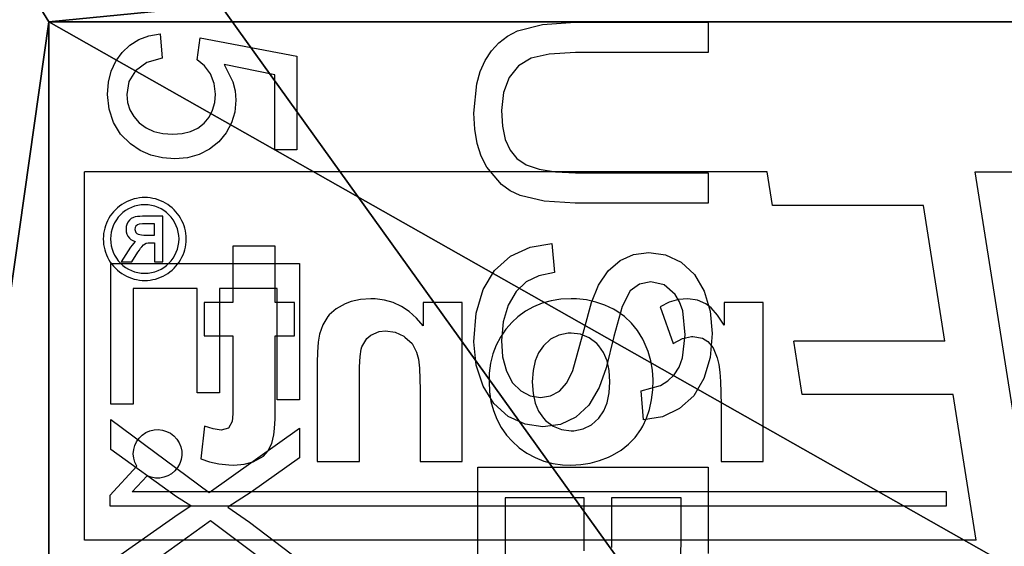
# Model space of a CAD drawing. Header units: millimetres. Extents: x 31 to 249, y 89 to 250.
# Tile 20 of 201: x 49 to 66, y 135 to 144. Entities that reach past the tile are written whole.
import ezdxf

# ---------------------------------------------------------------- set-up
doc = ezdxf.new("R2010")
doc.units = ezdxf.units.MM

# ---------------------------------------------------------------- blocks, each defined once
blk = doc.blocks.new('Group#4')
for p, q in [((11.02883970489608, 1.926224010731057), (11.40979208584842, 3.946344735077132)), ((11.40979208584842, 3.946344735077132), (13.36552649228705, 3.946344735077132)), ((13.36552649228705, 3.946344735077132), (13.3655264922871, 3.484909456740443)), ((15.73172367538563, 4.00000000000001), (18.57545271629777, 3.999999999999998)), ((15.73172367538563, 0.0670690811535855), (15.73172367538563, 4.00000000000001)), ((18.57545271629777, 3.999999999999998), (18.57545271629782, 3.535881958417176)), ((20.50704225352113, 2.116700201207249), (19.16566063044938, 4.00000000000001)), ((19.16566063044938, 4.00000000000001), (19.7853789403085, 3.999999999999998)), ((22.48423876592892, 3.999999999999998), (21.10261569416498, 2.14621059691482)), ((16.25217974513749, 3.535881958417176), (16.25217974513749, 2.331321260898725)), ((18.57545271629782, 3.535881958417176), (16.25217974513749, 3.535881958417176)), ((11.79610999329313, 3.484909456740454), (11.58417169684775, 2.427900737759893)), ((13.3655264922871, 3.484909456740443), (11.79610999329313, 3.484909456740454)), ((12.1349765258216, 2.659289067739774), (12.32729711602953, 2.674714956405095)), ((12.32729711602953, 2.674714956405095), (12.57478202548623, 2.652414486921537)), ((11.58417169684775, 2.427900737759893), (11.94701542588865, 2.613011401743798)), ((11.94701542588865, 2.613011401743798), (12.1349765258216, 2.659289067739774)), ((12.57478202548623, 2.652414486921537), (12.80214621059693, 2.585513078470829)), ((12.80214621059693, 2.585513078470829), (13.00938967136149, 2.474010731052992)), ((13.00938967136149, 2.474010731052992), (13.19651240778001, 2.317907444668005)), ((13.19651240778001, 2.317907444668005), (13.35144198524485, 2.126760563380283)), ((16.25217974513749, 2.331321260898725), (18.42790073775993, 2.331321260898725)), ((18.42790073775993, 2.331321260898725), (18.42790073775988, 1.869885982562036)), ((11.7773306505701, 2.142186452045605), (11.60965794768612, 2.020456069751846)), ((11.97652582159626, 2.221663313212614), (11.7773306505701, 2.142186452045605)), ((12.19852448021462, 2.248155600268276), (11.97652582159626, 2.221663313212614)), ((12.37734741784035, 2.233232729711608), (12.19852448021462, 2.248155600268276)), ((12.53822937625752, 2.188464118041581), (12.37734741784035, 2.233232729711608)), ((12.68117035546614, 2.113849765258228), (12.53822937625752, 2.188464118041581)), ((12.80617035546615, 2.009389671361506), (12.68117035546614, 2.113849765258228)), ((13.35144198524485, 2.126760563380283), (13.46210596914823, 1.910127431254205)), ((18.98591549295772, 0.06706908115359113), (20.50704225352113, 2.116700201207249)), ((21.10261569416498, 2.14621059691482), (22.59154929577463, 0.06706908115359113)), ((11.48222669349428, 1.867203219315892), (11.02883970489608, 1.926224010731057)), ((11.60965794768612, 2.020456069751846), (11.48222669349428, 1.867203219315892)), ((12.90769617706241, 1.879107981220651), (12.80617035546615, 2.009389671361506)), ((12.98021462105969, 1.727028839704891), (12.90769617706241, 1.879107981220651)), ((13.46210596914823, 1.910127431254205), (13.52850435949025, 1.668008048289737)), ((16.25217974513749, 1.869885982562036), (16.25217974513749, 0.5311871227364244)), ((18.42790073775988, 1.869885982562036), (16.25217974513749, 1.869885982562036)), ((13.02372568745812, 1.553152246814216), (12.98021462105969, 1.727028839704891)), ((13.52850435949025, 1.668008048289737), (13.55063715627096, 1.400402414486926)), ((20.78604963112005, 1.733065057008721), (20.59825620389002, 1.437961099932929)), ((20.95774647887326, 1.470154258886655), (20.78604963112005, 1.733065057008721)), ((13.03822937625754, 1.357478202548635), (13.02372568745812, 1.553152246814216)), ((20.59825620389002, 1.437961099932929), (19.61099932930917, 0.06706908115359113)), ((21.94768611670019, 0.06706908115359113), (20.95774647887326, 1.470154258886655)), ((13.02313883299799, 1.150905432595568), (13.03822937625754, 1.357478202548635)), ((13.55063715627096, 1.400402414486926), (13.53118712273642, 1.142521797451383)), ((10.94299128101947, 1.097250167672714), (11.4500335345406, 1.140174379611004)), ((10.98532863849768, 0.8613346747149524), (10.94299128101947, 1.097250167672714)), ((11.4500335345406, 1.140174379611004), (11.54359490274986, 0.815895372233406)), ((12.97786720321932, 0.9657947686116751), (13.02313883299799, 1.150905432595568)), ((13.53118712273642, 1.142521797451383), (13.47283702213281, 0.9027498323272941)), ((11.06405097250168, 0.6498993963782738), (10.98532863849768, 0.8613346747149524)), ((12.90241448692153, 0.8021462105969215), (12.97786720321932, 0.9657947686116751)), ((13.47283702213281, 0.9027498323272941), (13.37558685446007, 0.6810865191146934)), ((11.17915828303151, 0.4629443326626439), (11.06405097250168, 0.6498993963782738)), ((11.54359490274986, 0.815895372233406), (11.71160295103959, 0.5835010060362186)), ((12.6693494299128, 0.544936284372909), (12.79678068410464, 0.6599597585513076)), ((12.79678068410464, 0.6599597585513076), (12.90241448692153, 0.8021462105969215)), ((13.37558685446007, 0.6810865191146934), (13.23943661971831, 0.477531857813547)), ((11.33065057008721, 0.3004694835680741), (11.17915828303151, 0.4629443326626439)), ((11.71160295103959, 0.5835010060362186), (11.93796109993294, 0.4436619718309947)), ((11.93796109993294, 0.4436619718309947), (12.20657276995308, 0.3970489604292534)), ((12.20657276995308, 0.3970489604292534), (12.37424547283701, 0.4134808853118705)), ((12.37424547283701, 0.4134808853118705), (12.52850435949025, 0.4627766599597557)), ((12.52850435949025, 0.4627766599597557), (12.6693494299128, 0.544936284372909)), ((13.23943661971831, 0.477531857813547), (13.03303152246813, 0.268611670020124)), ((16.25217974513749, 0.5311871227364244), (18.66666666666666, 0.5311871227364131)), ((18.66666666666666, 0.5311871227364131), (18.66666666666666, 0.0670690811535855)), ((11.51265928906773, 0.1690140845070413), (11.33065057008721, 0.3004694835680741)), ((13.03303152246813, 0.268611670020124), (12.79208584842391, 0.1193829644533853)), ((11.71931589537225, 0.07511737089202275), (11.51265928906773, 0.1690140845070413)), ((11.95062038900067, 0.0187793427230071), (11.71931589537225, 0.07511737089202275)), ((12.20657276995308, 0), (11.95062038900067, 0.0187793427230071)), ((12.51659959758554, 0.02984574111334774), (12.20657276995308, 0)), ((12.79208584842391, 0.1193829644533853), (12.51659959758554, 0.02984574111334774)), ((18.66666666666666, 0.0670690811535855), (15.73172367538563, 0.0670690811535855)), ((19.61099932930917, 0.06706908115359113), (18.98591549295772, 0.06706908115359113))]:
    blk.add_line(p, q)
for points in [[(19.7853789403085, 3.999999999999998, 0), (20.49899396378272, 2.991281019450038, 0), (20.81556002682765, 2.508383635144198, 0)], [(20.81556002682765, 2.508383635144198, 0), (21.1267605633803, 2.956405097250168, 0), (21.91817572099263, 3.999999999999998, 0)]]:
    blk.add_polyline3d(points)
blk = doc.blocks.new('USB 2.0 CAT5 EXT')
for p, q in [((13.12139503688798, 10.62374245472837), (13.6418511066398, 10.62374245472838)), ((15.69416498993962, 10.62374245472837), (16.21462105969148, 10.62374245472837)), ((17.71696847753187, 10.55667337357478), (18.05969148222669, 10.65727699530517)), ((18.05969148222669, 10.65727699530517), (18.43863179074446, 10.69081153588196)), ((18.43863179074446, 10.69081153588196), (18.85010060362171, 10.65560026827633)), ((18.85010060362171, 10.65560026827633), (19.20992622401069, 10.54996646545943)), ((20.72434607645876, 6.690811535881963), (20.72434607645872, 10.62374245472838)), ((20.72434607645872, 10.62374245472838), (22.19986586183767, 10.62374245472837)), ((17.4312541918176, 10.39134808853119), (17.71696847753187, 10.55667337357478)), ((19.20992622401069, 10.54996646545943), (19.50536552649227, 10.37592219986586)), ((17.22334004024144, 10.16364855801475), (17.4312541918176, 10.39134808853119)), ((19.50536552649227, 10.37592219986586), (19.72367538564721, 10.13547954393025)), ((17.09657947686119, 9.895036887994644), (17.22334004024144, 10.16364855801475)), ((17.89595908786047, 10.13472501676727), (17.77196512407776, 10.05902079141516)), ((18.05197853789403, 10.18879946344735), (17.89595908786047, 10.13472501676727)), ((18.46009389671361, 10.23205902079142), (18.05197853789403, 10.18879946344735)), ((18.85814889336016, 10.18443997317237), (18.46009389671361, 10.23205902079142)), ((19.01567739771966, 10.12491616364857), (18.85814889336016, 10.18443997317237)), ((19.14553990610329, 10.04158283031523), (19.01567739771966, 10.12491616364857)), ((19.72367538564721, 10.13547954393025), (19.86183769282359, 9.843729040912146)), ((22.03085177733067, 10.15962441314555), (21.24480214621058, 10.15962441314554)), ((21.24480214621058, 10.15962441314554), (21.24480214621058, 8.97116029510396)), ((22.39235412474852, 10.14587525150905), (22.03085177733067, 10.15962441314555)), ((17.77196512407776, 10.05902079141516), (17.60999329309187, 9.868209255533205)), ((19.24958081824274, 9.934942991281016), (19.14553990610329, 10.04158283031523)), ((19.32964453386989, 9.80549966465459), (19.24958081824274, 9.934942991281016)), ((17.0543259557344, 9.606975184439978), (17.09657947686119, 9.895036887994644)), ((17.60999329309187, 9.868209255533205), (17.55600268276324, 9.641851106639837)), ((19.41784037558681, 9.478202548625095), (19.32964453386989, 9.80549966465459)), ((19.86183769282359, 9.843729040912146), (19.91683433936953, 9.515761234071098)), ((17.08886653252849, 9.349094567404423), (17.0543259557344, 9.606975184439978)), ((17.55600268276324, 9.641851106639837), (17.5942320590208, 9.4486921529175)), ((17.5942320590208, 9.4486921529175), (17.70892018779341, 9.293091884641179)), ((19.91683433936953, 9.515761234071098), (19.41784037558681, 9.478202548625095)), ((17.19248826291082, 9.117370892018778), (17.08886653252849, 9.349094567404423)), ((17.70892018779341, 9.293091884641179), (17.98021462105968, 9.154594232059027)), ((17.36653252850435, 8.916498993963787), (17.19248826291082, 9.117370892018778)), ((17.98021462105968, 9.154594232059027), (18.49362843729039, 9.01274312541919)), ((17.61234071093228, 8.751173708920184), (17.36653252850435, 8.916498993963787)), ((18.49362843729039, 9.01274312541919), (19.02850435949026, 8.878269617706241)), ((21.24480214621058, 8.97116029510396), (22.09523809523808, 8.97116029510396)), ((17.91079812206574, 8.63212608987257), (17.61234071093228, 8.751173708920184)), ((19.02850435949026, 8.878269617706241), (19.36418511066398, 8.76190476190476)), ((19.36418511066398, 8.76190476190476), (19.66264252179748, 8.582494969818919)), ((18.37156270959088, 8.505700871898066), (17.91079812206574, 8.63212608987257)), ((19.66264252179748, 8.582494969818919), (19.8712273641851, 8.360831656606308)), ((19.07176391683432, 8.31388329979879), (18.37156270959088, 8.505700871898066)), ((22.15425888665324, 8.507042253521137), (21.24480214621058, 8.507042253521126)), ((21.24480214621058, 8.507042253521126), (21.24480214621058, 7.154929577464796)), ((19.28370221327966, 8.208920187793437), (19.07176391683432, 8.31388329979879)), ((19.8712273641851, 8.360831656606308), (19.99396378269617, 8.099597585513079)), ((19.42588866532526, 8.081824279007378), (19.28370221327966, 8.208920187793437)), ((19.50637156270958, 7.93192488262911), (19.42588866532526, 8.081824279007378)), ((19.99396378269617, 8.099597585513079), (20.03487592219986, 7.801475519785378)), ((13.66566063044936, 7.909121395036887), (13.73708920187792, 7.598926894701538)), ((15.63313212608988, 7.733735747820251), (15.67890677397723, 8.013916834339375)), ((16.90409121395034, 7.954393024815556), (17.3950368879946, 7.997317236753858)), ((16.96344735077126, 7.580482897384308), (16.90409121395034, 7.954393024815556)), ((17.3950368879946, 7.997317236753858), (17.45305164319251, 7.72870556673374)), ((19.53319919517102, 7.758551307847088), (19.50637156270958, 7.93192488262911)), ((13.27162977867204, 7.365526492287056), (13.158953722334, 7.792421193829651)), ((15.55684104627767, 7.5135814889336), (15.63313212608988, 7.733735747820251)), ((16.18108651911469, 7.819584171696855), (16.08048289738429, 7.409792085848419)), ((19.50536552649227, 7.583165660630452), (19.53319919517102, 7.758551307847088)), ((20.03487592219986, 7.801475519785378), (19.98993963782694, 7.496646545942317)), ((13.73708920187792, 7.598926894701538), (13.86653252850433, 7.383970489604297)), ((17.12005365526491, 7.247484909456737), (16.96344735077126, 7.580482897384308)), ((17.45305164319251, 7.72870556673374), (17.55734406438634, 7.513078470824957)), ((19.42186452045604, 7.421864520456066), (19.50536552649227, 7.583165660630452)), ((15.45003353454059, 7.35345405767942), (15.55684104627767, 7.5135814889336)), ((16.08048289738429, 7.409792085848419), (15.99991616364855, 7.243544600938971)), ((17.55734406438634, 7.513078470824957), (17.71998658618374, 7.342052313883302)), ((19.2813547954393, 7.284037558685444), (19.42186452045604, 7.421864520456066)), ((19.98993963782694, 7.496646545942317), (19.85513078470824, 7.209926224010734)), ((13.35932260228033, 7.195757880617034), (13.27162977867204, 7.365526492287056)), ((13.86653252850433, 7.383970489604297), (14.06438631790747, 7.224681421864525)), ((15.12340710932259, 7.15828303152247), (15.30734406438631, 7.239604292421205)), ((15.30734406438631, 7.239604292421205), (15.45003353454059, 7.35345405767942)), ((15.99991616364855, 7.243544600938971), (15.89235412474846, 7.093561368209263)), ((17.36418511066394, 6.974178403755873), (17.12005365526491, 7.247484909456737)), ((17.71998658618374, 7.342052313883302), (17.95305164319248, 7.20724346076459)), ((19.0824949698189, 7.17907444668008), (19.2813547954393, 7.284037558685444)), ((13.47216633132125, 7.047283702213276), (13.35932260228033, 7.195757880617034)), ((14.06438631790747, 7.224681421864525), (14.32226693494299, 7.126089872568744)), ((14.32226693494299, 7.126089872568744), (14.63179074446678, 7.093226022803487)), ((14.63179074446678, 7.093226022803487), (14.89822266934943, 7.109490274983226)), ((14.89822266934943, 7.109490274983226), (15.12340710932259, 7.15828303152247)), ((15.89235412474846, 7.093561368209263), (15.59624413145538, 6.84238765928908)), ((17.95305164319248, 7.20724346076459), (18.23809523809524, 7.11971830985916)), ((18.23809523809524, 7.11971830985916), (18.55667337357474, 7.090543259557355)), ((18.55667337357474, 7.090543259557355), (18.83702213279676, 7.112676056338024)), ((18.83702213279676, 7.112676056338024), (19.0824949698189, 7.17907444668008)), ((19.85513078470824, 7.209926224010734), (19.63615023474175, 6.963112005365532)), ((21.24480214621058, 7.154929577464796), (22.22401073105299, 7.154929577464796)), ((13.61016096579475, 6.920103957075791), (13.47216633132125, 7.047283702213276)), ((13.77330650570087, 6.814218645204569), (13.61016096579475, 6.920103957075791)), ((17.6861167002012, 6.779342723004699), (17.36418511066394, 6.974178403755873)), ((19.63615023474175, 6.963112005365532), (19.33869885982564, 6.778001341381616)), ((13.96160295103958, 6.730885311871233), (13.77330650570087, 6.814218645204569)), ((14.17505030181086, 6.671361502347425), (13.96160295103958, 6.730885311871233)), ((15.4075285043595, 6.746730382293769), (15.19148222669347, 6.67840375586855)), ((15.59624413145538, 6.84238765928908), (15.4075285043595, 6.746730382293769)), ((18.09020791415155, 6.662642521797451), (17.6861167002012, 6.779342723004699)), ((19.33869885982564, 6.778001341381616), (18.98088531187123, 6.662307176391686)), ((14.67739771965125, 6.623742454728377), (14.17505030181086, 6.671361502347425)), ((14.94810529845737, 6.637407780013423), (14.67739771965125, 6.623742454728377)), ((15.19148222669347, 6.67840375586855), (14.94810529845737, 6.637407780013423)), ((18.58081824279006, 6.623742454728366), (18.09020791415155, 6.662642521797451)), ((18.98088531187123, 6.662307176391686), (18.58081824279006, 6.623742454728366)), ((22.22401073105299, 6.690811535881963), (20.72434607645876, 6.690811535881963))]:
    blk.add_line(p, q)
for points in [[(13.158953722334, 7.792421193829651, 0), (13.12139503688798, 8.351441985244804, 0), (13.12139503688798, 10.62374245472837, 0)], [(13.6418511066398, 10.62374245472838, 0), (13.64185110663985, 8.354124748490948, 0), (13.66566063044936, 7.909121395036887, 0)], [(15.67890677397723, 8.013916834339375, 0), (15.69416498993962, 8.354124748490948, 0), (15.69416498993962, 10.62374245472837, 0)], [(16.21462105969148, 10.62374245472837, 0), (16.21462105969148, 8.351441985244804, 0), (16.18108651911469, 7.819584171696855, 0)]]:
    blk.add_polyline3d(points)
at = {"xscale": 0.8191129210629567, "yscale": 0.8191129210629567}
blk.add_blockref('Group#4', (4.356764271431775, 0.3678401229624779), dxfattribs=at)
blk = doc.blocks.new('Group#10')
at = {"color": 104}
for p, q in [((40.69934269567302, 15.20772208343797), (40.69934269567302, 27.27383519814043)), ((34.40958374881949, 16.19977384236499), (40.69934269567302, 15.20772208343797))]:
    blk.add_line(p, q, dxfattribs=at)
at = {"color": 164}
for p, q in [((34.40958374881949, 15.22588036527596), (36.89654800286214, 14.83362411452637)), ((34.40958374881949, 15.22588036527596), (34.40958374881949, 0)), ((36.89654800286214, 14.83362411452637), (36.89654800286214, 12.25692787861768)), ((37.80897890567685, 14.689711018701), (37.80897890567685, 12.1130147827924)), ((37.80897890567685, 14.689711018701), (40.12284934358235, 14.32475597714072)), ((40.12284934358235, 14.32475597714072), (40.12284934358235, 11.74805974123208)), ((36.89654800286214, 12.25692787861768), (37.80897890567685, 12.1130147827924)), ((40.12284934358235, 11.74805974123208), (40.69934269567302, 11.65713237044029)), ((40.69934269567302, 11.65713237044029), (40.69934269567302, 4.511946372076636e-14)), ((34.40958374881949, 0), (40.69934269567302, 4.511946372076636e-14))]:
    blk.add_line(p, q, dxfattribs=at)
at = {"color": 1}
for p, q in [((34.99216927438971, 14.71725372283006), (35.23061026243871, 14.71725372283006)), ((34.99216927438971, 0.4346092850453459), (34.99216927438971, 14.71725372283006)), ((35.23061026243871, 14.71725372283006), (35.23061026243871, 0.8146993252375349)), ((35.50842260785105, 1.069176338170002), (35.23061026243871, 0.8146993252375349)), ((35.66947966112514, 0.8933504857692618), (35.16867227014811, 0.4346092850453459)), ((35.16867227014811, 0.4346092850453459), (34.99216927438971, 0.4346092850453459))]:
    blk.add_line(p, q, dxfattribs=at)
for p, q in [((35.75114465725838, 11.59036555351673), (38.46929282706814, 11.59036555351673)), ((35.75114465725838, 10.8713299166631), (35.75114465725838, 11.59036555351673)), ((38.46929282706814, 11.59036555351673), (38.46929282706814, 10.9229199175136)), ((36.70555967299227, 10.8713299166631), (35.75114465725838, 10.8713299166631)), ((36.92804155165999, 10.86810554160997), (36.70555967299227, 10.8713299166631)), ((37.11989186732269, 10.86004460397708), (36.92804155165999, 10.86810554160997)), ((37.2794984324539, 10.84714710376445), (37.11989186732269, 10.86004460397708)), ((37.40686124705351, 10.83102522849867), (37.2794984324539, 10.84714710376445)), ((37.52455093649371, 10.80361804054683), (37.40686124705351, 10.83102522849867)), ((37.69383062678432, 10.73590616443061), (37.52455093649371, 10.80361804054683)), ((38.08236782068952, 10.9229199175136), (38.25164751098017, 10.80845460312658)), ((38.46929282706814, 10.9229199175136), (38.08236782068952, 10.9229199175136)), ((38.25164751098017, 10.80845460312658), (38.37417376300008, 10.70043803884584)), ((37.80345937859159, 10.64723585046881), (37.69383062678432, 10.73590616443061)), ((37.85666156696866, 10.55534116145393), (37.80345937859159, 10.64723585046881)), ((38.37417376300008, 10.70043803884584), (38.44349782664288, 10.61337991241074)), ((38.44349782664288, 10.61337991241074), (38.50959751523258, 10.46667084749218)), ((37.88568094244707, 10.39089803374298), (37.85666156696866, 10.55534116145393)), ((38.50959751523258, 10.46667084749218), (38.5305559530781, 10.30383990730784)), ((37.85182500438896, 10.21355740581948), (37.88568094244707, 10.36349084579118)), ((37.88568094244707, 10.36349084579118), (37.88568094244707, 10.39089803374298)), ((38.5305559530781, 10.30383990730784), (38.51604626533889, 10.14262115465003)), ((37.76799125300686, 10.05395084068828), (37.85182500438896, 10.21355740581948)), ((38.51604626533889, 10.14262115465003), (38.47090501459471, 9.986238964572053)), ((38.39513220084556, 9.831468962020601), (37.76799125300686, 10.05395084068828)), ((38.47090501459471, 9.986238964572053), (38.39513220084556, 9.831468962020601)), ((36.35571497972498, 9.53437937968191), (36.49275091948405, 9.597254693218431)), ((36.49275091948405, 9.597254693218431), (36.64107217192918, 9.647232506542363)), ((36.64107217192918, 9.647232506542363), (36.80229092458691, 9.682700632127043)), ((36.80229092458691, 9.682700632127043), (36.97479498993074, 9.703659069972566)), ((36.97479498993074, 9.703659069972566), (37.14891124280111, 9.71010782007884)), ((37.14891124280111, 9.71010782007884), (37.31174218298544, 9.700434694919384)), ((37.31174218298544, 9.700434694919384), (37.47296093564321, 9.673027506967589)), ((37.47296093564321, 9.673027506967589), (37.63256750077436, 9.62627406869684)), ((37.63256750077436, 9.62627406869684), (37.78894969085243, 9.560174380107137)), ((36.16225247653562, 9.403792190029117), (36.2960640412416, 9.498911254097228)), ((36.2960640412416, 9.498911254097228), (36.35571497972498, 9.53437937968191)), ((37.78894969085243, 9.560174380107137), (37.84215187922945, 9.53437937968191)), ((37.84215187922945, 9.53437937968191), (37.98724875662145, 9.445709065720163)), ((37.98724875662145, 9.445709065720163), (38.11461157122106, 9.342529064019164)), ((35.94299497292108, 9.163576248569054), (36.04456278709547, 9.29255125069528)), ((36.04456278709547, 9.29255125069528), (36.16225247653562, 9.403792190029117)), ((38.11461157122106, 9.342529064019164), (38.22585251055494, 9.223227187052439)), ((35.85754903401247, 9.016867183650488), (35.94299497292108, 9.163576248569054)), ((38.22585251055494, 9.223227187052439), (38.32097157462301, 9.08941562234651)), ((38.32097157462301, 9.08941562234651), (38.35482751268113, 9.032989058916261)), ((35.76726653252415, 8.79438530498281), (35.82691747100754, 8.95076749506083)), ((35.82691747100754, 8.95076749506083), (35.85754903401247, 9.016867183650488)), ((36.61366498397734, 8.8685459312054), (36.7555374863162, 8.926584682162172)), ((36.7555374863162, 8.926584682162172), (36.92159280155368, 8.962052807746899)), ((36.92159280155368, 8.962052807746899), (37.11453512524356, 8.97359636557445)), ((37.11453512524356, 8.97359636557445), (37.30529343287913, 8.960440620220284)), ((37.30529343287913, 8.960440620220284), (37.46973656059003, 8.924972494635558)), ((37.46973656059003, 8.924972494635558), (37.61160906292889, 8.86532155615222)), ((38.35482751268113, 9.032989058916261), (38.42415157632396, 8.886279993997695)), ((35.72373746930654, 8.636390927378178), (35.76726653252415, 8.79438530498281)), ((36.37989779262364, 8.657349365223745), (36.49345844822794, 8.784076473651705)), ((36.49345844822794, 8.784076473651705), (36.61366498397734, 8.8685459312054)), ((37.61160906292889, 8.86532155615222), (37.72929875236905, 8.78148780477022)), ((37.72929875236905, 8.78148780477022), (37.76637906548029, 8.747631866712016)), ((37.76637906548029, 8.747631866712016), (37.86472250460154, 8.617044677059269)), ((38.42415157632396, 8.886279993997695), (38.47574157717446, 8.733122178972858)), ((35.69794246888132, 8.473559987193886), (35.72373746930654, 8.636390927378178)), ((36.30896154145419, 8.515476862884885), (36.37989779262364, 8.657349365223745)), ((37.86472250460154, 8.617044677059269), (37.92437344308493, 8.471947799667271)), ((38.47574157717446, 8.733122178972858), (38.51120970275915, 8.571903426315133)), ((35.68988153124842, 8.305892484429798), (35.69794246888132, 8.473559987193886)), ((36.27671779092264, 8.359094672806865), (36.30896154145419, 8.515476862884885)), ((37.92437344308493, 8.471947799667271), (37.9453318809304, 8.309116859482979)), ((38.51120970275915, 8.571903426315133), (38.52894376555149, 8.402623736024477)), ((35.69471809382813, 8.16563216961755), (35.68988153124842, 8.305892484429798)), ((36.27510560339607, 8.309116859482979), (36.27671779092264, 8.359094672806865)), ((36.2960640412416, 8.146285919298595), (36.27510560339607, 8.309116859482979)), ((37.94371969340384, 8.259139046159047), (37.91147594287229, 8.10114466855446)), ((37.9453318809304, 8.309116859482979), (37.94371969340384, 8.259139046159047)), ((38.5305559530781, 8.310729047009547), (38.52249501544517, 8.136612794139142)), ((38.52894376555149, 8.402623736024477), (38.5305559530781, 8.310729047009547)), ((35.71890090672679, 7.999576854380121), (35.69471809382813, 8.16563216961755)), ((36.35410279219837, 8.001189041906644), (36.2960640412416, 8.146285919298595)), ((37.91147594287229, 8.10114466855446), (37.84053969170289, 7.960884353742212)), ((38.52249501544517, 8.136612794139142), (38.49670001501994, 7.970557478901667)), ((35.75920559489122, 7.843194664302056), (35.71890090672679, 7.999576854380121)), ((36.45405841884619, 7.870601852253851), (36.35410279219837, 8.001189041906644)), ((37.84053969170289, 7.960884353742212), (37.72929875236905, 7.836745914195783)), ((38.49670001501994, 7.970557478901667), (38.45478313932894, 7.814175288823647)), ((35.81724434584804, 7.694873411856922), (35.75920559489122, 7.843194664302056)), ((36.49113873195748, 7.836745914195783), (36.45405841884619, 7.870601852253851)), ((36.60882842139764, 7.754524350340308), (36.49113873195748, 7.836745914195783)), ((36.74908873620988, 7.694873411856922), (36.60882842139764, 7.754524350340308)), ((37.60999687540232, 7.752912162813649), (37.46812437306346, 7.694873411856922)), ((37.72929875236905, 7.836745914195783), (37.60999687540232, 7.752912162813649)), ((38.45478313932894, 7.814175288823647), (38.39352001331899, 7.665854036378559)), ((35.89301715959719, 7.556225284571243), (35.81724434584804, 7.694873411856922)), ((36.91514405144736, 7.659405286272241), (36.74908873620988, 7.694873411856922)), ((37.10941264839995, 7.646121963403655), (36.91514405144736, 7.659405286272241)), ((37.30368124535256, 7.659405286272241), (37.10941264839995, 7.646121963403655)), ((37.46812437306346, 7.694873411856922), (37.30368124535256, 7.659405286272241)), ((38.39352001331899, 7.665854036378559), (38.31774719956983, 7.528818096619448)), ((35.98491184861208, 7.42563809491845), (35.89301715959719, 7.556225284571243)), ((36.09615278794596, 7.304724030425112), (35.98491184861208, 7.42563809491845)), ((38.22262813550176, 7.401455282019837), (38.1323456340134, 7.301499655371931)), ((38.31774719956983, 7.528818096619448), (38.22262813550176, 7.401455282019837)), ((36.2025571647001, 7.209604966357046), (36.09615278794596, 7.304724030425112)), ((38.1323456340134, 7.301499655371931), (38.00981938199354, 7.195095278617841)), ((36.33314435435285, 7.117710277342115), (36.2025571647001, 7.209604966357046)), ((36.47179248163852, 7.041937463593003), (36.33314435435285, 7.117710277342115)), ((37.87762000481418, 7.10481277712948), (37.73735969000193, 7.032264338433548)), ((38.00981938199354, 7.195095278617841), (37.87762000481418, 7.10481277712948)), ((36.62011373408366, 6.983898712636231), (36.47179248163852, 7.041937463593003)), ((36.77649592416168, 6.941981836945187), (36.62011373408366, 6.983898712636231)), ((36.9425512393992, 6.916186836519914), (36.77649592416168, 6.941981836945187)), ((37.11827967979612, 6.908125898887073), (36.9425512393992, 6.916186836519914)), ((37.26176436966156, 6.912962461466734), (37.11827967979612, 6.908125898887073)), ((37.4294318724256, 6.935533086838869), (37.26176436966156, 6.912962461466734)), ((37.58742625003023, 6.975837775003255), (37.4294318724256, 6.935533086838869)), ((37.73735969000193, 7.032264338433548), (37.58742625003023, 6.975837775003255)), ((35.75114465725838, 6.449856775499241), (38.46929282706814, 6.449856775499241)), ((35.75114465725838, 5.730821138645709), (35.75114465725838, 6.449856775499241)), ((38.46929282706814, 6.449856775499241), (38.46929282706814, 5.782411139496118)), ((36.98285592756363, 5.730821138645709), (35.75114465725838, 5.730821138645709)), ((37.15535999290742, 5.729208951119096), (36.98285592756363, 5.730821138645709)), ((37.3455981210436, 5.719535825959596), (37.15535999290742, 5.729208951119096)), ((37.49714374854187, 5.701801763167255), (37.3455981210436, 5.719535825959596)), ((38.06947032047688, 5.782411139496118), (38.20166969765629, 5.667945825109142)), ((38.46929282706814, 5.782411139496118), (38.06947032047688, 5.782411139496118)), ((37.62128218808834, 5.671170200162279), (37.49714374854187, 5.701801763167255)), ((37.76476687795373, 5.593785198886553), (37.62128218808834, 5.671170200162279)), ((37.87762000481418, 5.47287113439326), (37.76476687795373, 5.593785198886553)), ((38.20166969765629, 5.667945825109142), (38.31129844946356, 5.545419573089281)), ((37.89212969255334, 5.451912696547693), (37.87762000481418, 5.47287113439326)), ((37.95822938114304, 5.303591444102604), (37.89212969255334, 5.451912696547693)), ((38.31129844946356, 5.545419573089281), (38.39835657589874, 5.41322019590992)), ((38.39835657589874, 5.41322019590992), (38.4644562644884, 5.271347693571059)), ((37.98080000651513, 5.139148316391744), (37.95822938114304, 5.303591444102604)), ((38.4644562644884, 5.271347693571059), (38.50798532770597, 5.121414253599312)), ((37.97112688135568, 5.034356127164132), (37.98080000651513, 5.139148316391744)), ((38.50798532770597, 5.121414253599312), (38.52894376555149, 4.963419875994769)), ((37.85182500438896, 4.823159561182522), (37.90825156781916, 4.887647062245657)), ((37.90825156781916, 4.887647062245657), (37.97112688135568, 5.034356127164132)), ((38.5305559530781, 4.887647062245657), (38.51927064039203, 4.71514299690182)), ((38.52894376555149, 4.963419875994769), (38.5305559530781, 4.887647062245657)), ((37.36816874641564, 4.697408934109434), (37.54550937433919, 4.708694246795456)), ((37.54550937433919, 4.708694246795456), (37.67126000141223, 4.728040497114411)), ((37.67126000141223, 4.728040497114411), (37.70995250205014, 4.739325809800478)), ((37.70995250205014, 4.739325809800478), (37.85182500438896, 4.823159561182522)), ((38.51927064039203, 4.71514299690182), (38.4838025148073, 4.555536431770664)), ((35.75114465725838, 4.694184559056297), (37.13762593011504, 4.694184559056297)), ((35.75114465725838, 3.975148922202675), (35.75114465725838, 4.694184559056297)), ((37.13762593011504, 4.694184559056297), (37.36816874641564, 4.697408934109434)), ((38.4838025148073, 4.555536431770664), (38.44672220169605, 4.453968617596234)), ((38.44672220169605, 4.453968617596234), (38.36127626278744, 4.297586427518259)), ((38.36127626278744, 4.297586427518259), (38.25648407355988, 4.178284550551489)), ((38.0855921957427, 4.070267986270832), (37.9259856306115, 4.013841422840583)), ((38.22585251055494, 4.15410173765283), (38.0855921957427, 4.070267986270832)), ((38.25648407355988, 4.178284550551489), (38.22585251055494, 4.15410173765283)), ((37.44071718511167, 3.975148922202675), (35.75114465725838, 3.975148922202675)), ((37.62128218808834, 3.978373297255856), (37.44071718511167, 3.975148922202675)), ((37.79056187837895, 3.991270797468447), (37.62128218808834, 3.978373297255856)), ((37.9259856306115, 4.013841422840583), (37.79056187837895, 3.991270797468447)), ((37.89535406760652, 3.587326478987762), (38.46929282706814, 3.587326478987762)), ((37.89535406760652, 3.256828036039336), (37.89535406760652, 3.587326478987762)), ((38.46929282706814, 3.587326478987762), (38.46929282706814, 3.256828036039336)), ((35.92526091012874, 3.132689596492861), (36.06068466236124, 3.200401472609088)), ((36.06068466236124, 3.200401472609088), (36.20416935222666, 3.234257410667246)), ((36.20416935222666, 3.234257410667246), (36.3154102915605, 3.247154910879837)), ((36.3154102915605, 3.247154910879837), (36.48146560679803, 3.255215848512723)), ((36.48146560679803, 3.255215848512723), (36.70394748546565, 3.256828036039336)), ((36.70394748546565, 3.256828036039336), (37.89535406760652, 3.256828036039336)), ((38.46929282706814, 3.256828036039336), (39.43015659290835, 3.256828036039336)), ((39.43015659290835, 3.256828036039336), (39.43015659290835, 2.536180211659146)), ((35.74630809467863, 2.882800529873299), (35.84303934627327, 3.056916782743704)), ((35.84303934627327, 3.056916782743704), (35.92526091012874, 3.132689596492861)), ((35.70439121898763, 2.726418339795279), (35.74630809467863, 2.882800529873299)), ((35.68988153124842, 2.553914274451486), (35.70439121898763, 2.726418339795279)), ((35.69149371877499, 2.466856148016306), (35.68988153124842, 2.553914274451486)), ((36.43309998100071, 2.524894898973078), (36.32185904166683, 2.457183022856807)), ((36.56529935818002, 2.532955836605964), (36.43309998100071, 2.524894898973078)), ((36.8006787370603, 2.536180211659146), (36.56529935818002, 2.532955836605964)), ((37.89535406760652, 2.536180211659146), (36.8006787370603, 2.536180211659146)), ((37.89535406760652, 2.046075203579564), (37.89535406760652, 2.536180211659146)), ((39.43015659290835, 2.536180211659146), (38.46929282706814, 2.536180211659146)), ((38.46929282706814, 2.536180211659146), (38.46929282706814, 2.046075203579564)), ((35.70922778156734, 2.295964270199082), (35.69149371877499, 2.466856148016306)), ((36.32185904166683, 2.457183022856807), (36.2863909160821, 2.336268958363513)), ((35.74469590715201, 2.136357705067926), (35.70922778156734, 2.295964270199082)), ((36.2863909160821, 2.336268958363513), (36.30734935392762, 2.197620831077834)), ((36.30734935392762, 2.197620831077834), (36.35571497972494, 2.047687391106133)), ((35.79628590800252, 1.986424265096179), (35.74469590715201, 2.136357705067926)), ((36.35571497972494, 2.047687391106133), (35.79628590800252, 1.986424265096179)), ((38.46929282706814, 2.046075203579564), (37.89535406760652, 2.046075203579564)), ((39.23914846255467, 1.664875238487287), (39.28134037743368, 1.68399214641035)), ((39.28134037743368, 1.68399214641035), (39.32469226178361, 1.70030864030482)), ((39.32469226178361, 1.70030864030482), (39.36901847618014, 1.713754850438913)), ((39.36901847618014, 1.713754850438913), (39.41412920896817, 1.72427319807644)), ((39.41412920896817, 1.72427319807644), (39.4598312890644, 1.731818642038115)), ((39.4598312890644, 1.731818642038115), (39.50592901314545, 1.736358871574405)), ((39.50592901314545, 1.736358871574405), (39.55222498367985, 1.737874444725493)), ((39.55222498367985, 1.737874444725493), (39.59852095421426, 1.736358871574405)), ((39.59852095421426, 1.736358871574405), (39.6446186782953, 1.731818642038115)), ((39.6446186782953, 1.731818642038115), (39.69032075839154, 1.72427319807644)), ((39.69032075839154, 1.72427319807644), (39.73543149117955, 1.713754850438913)), ((39.73543149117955, 1.713754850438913), (39.7797577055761, 1.70030864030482)), ((39.7797577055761, 1.70030864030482), (39.82310958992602, 1.68399214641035)), ((39.82310958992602, 1.68399214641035), (39.86530150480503, 1.664875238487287)), ((39.02003097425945, 1.496740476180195), (39.05169549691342, 1.530548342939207)), ((39.05169549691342, 1.530548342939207), (39.08550336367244, 1.562212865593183)), ((39.08550336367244, 1.562212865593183), (39.12130980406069, 1.591598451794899)), ((39.12130980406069, 1.591598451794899), (39.15896148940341, 1.618579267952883)), ((39.15896148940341, 1.618579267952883), (39.1982971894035, 1.643039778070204)), ((39.1982971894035, 1.643039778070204), (39.23914846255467, 1.664875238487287)), ((39.86530150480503, 1.664875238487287), (39.90615277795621, 1.643039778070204)), ((39.90615277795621, 1.643039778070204), (39.9454884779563, 1.618579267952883)), ((39.9454884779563, 1.618579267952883), (39.98314016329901, 1.591598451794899)), ((39.98314016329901, 1.591598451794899), (40.01894660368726, 1.562212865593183)), ((40.01894660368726, 1.562212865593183), (40.05275447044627, 1.530548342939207)), ((40.05275447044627, 1.530548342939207), (40.08441899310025, 1.496740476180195)), ((38.91736860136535, 1.343095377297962), (38.93920406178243, 1.383946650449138)), ((38.93920406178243, 1.383946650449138), (38.96366457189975, 1.423282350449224)), ((38.96366457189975, 1.423282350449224), (38.99064538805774, 1.460934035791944)), ((38.99064538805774, 1.460934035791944), (39.02003097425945, 1.496740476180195)), ((40.08441899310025, 1.496740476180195), (40.11380457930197, 1.460934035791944)), ((40.11380457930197, 1.460934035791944), (40.14078539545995, 1.423282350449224)), ((40.14078539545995, 1.423282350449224), (40.16524590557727, 1.383946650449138)), ((40.16524590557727, 1.383946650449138), (40.18708136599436, 1.343095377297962)), ((38.85797064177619, 1.168114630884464), (38.86848898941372, 1.213225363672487)), ((38.86848898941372, 1.213225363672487), (38.88193519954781, 1.257551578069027)), ((38.88193519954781, 1.257551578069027), (38.89825169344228, 1.300903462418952)), ((38.89825169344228, 1.300903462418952), (38.91736860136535, 1.343095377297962)), ((39.16338348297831, 1.193772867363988), (39.16338348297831, 1.340712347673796)), ((39.16338348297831, 1.340712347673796), (39.94051828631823, 1.340712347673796)), ((39.48606214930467, 1.193772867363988), (39.16338348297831, 1.193772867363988)), ((39.48569592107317, 1.08887154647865), (39.48606214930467, 1.193772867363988)), ((39.62017223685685, 1.193772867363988), (39.80951835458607, 1.193772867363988)), ((39.62017223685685, 1.013636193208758), (39.62017223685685, 1.193772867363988)), ((39.80951835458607, 1.193772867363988), (39.80951835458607, 0.990374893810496)), ((39.94051828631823, 1.340712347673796), (39.94051828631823, 0.9934169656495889)), ((40.18708136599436, 1.343095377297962), (40.20619827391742, 1.300903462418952)), ((40.20619827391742, 1.300903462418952), (40.22251476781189, 1.257551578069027)), ((40.22251476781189, 1.257551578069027), (40.23596097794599, 1.213225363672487)), ((40.23596097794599, 1.213225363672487), (40.24647932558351, 1.168114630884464)), ((38.84436939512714, 1.030018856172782), (38.84588496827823, 1.076314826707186)), ((38.84588496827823, 0.9837228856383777), (38.84436939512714, 1.030018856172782)), ((38.84588496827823, 1.076314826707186), (38.85042519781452, 1.122412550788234)), ((38.85042519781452, 1.122412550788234), (38.85797064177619, 1.168114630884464)), ((39.45317797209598, 1.00766887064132), (39.48119102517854, 1.054077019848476)), ((39.48119102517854, 1.054077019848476), (39.48569592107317, 1.08887154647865)), ((39.62165937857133, 0.9719962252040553), (39.62017223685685, 1.013636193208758)), ((40.24647932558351, 1.168114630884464), (40.25402476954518, 1.122412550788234)), ((40.25402476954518, 1.122412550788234), (40.25856499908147, 1.076314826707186)), ((40.25856499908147, 1.076314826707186), (40.26008057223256, 1.030018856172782)), ((40.26008057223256, 1.030018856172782), (40.25856499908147, 0.9837228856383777)), ((38.85042519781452, 0.9376251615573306), (38.84588496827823, 0.9837228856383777)), ((38.85797064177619, 0.8919230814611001), (38.85042519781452, 0.9376251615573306)), ((38.86848898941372, 0.8468123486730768), (38.85797064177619, 0.8919230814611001)), ((38.88193519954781, 0.8024861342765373), (38.86848898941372, 0.8468123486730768)), ((39.16338348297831, 0.8110472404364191), (39.32628395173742, 0.9140639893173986)), ((39.32628395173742, 0.9140639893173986), (39.36316943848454, 0.9382700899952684)), ((39.36316943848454, 0.9382700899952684), (39.39405374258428, 0.9596222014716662)), ((39.39405374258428, 0.9596222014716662), (39.41908839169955, 0.9782085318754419)), ((39.41908839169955, 0.9782085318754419), (39.45317797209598, 1.00766887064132)), ((39.51024835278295, 0.8643888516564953), (39.47551128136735, 0.8385483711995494)), ((39.52560571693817, 0.8268486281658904), (39.51024835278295, 0.8643888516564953)), ((39.63204878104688, 0.9198018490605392), (39.62165937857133, 0.9719962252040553)), ((39.64653360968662, 0.893036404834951), (39.63204878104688, 0.9198018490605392)), ((39.66598368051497, 0.875354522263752), (39.64653360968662, 0.893036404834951)), ((39.71666479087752, 0.860061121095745), (39.66598368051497, 0.875354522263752)), ((39.74572486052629, 0.8643436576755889), (39.71666479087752, 0.860061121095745)), ((39.76997716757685, 0.8770761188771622), (39.74572486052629, 0.8643436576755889)), ((39.79511746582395, 0.9084446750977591), (39.76997716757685, 0.8770761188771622)), ((39.80419041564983, 0.935987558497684), (39.79511746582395, 0.9084446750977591)), ((39.80951835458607, 0.990374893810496), (39.80419041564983, 0.935987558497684)), ((39.92895612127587, 0.8683742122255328), (39.91929189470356, 0.8367458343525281)), ((39.93565170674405, 0.9051999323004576), (39.92895612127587, 0.8683742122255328)), ((39.93932325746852, 0.9468108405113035), (39.93565170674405, 0.9051999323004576)), ((39.94051828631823, 0.9934169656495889), (39.93932325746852, 0.9468108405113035)), ((40.23596097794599, 0.8468123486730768), (40.22251476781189, 0.8024861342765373)), ((40.24647932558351, 0.8919230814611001), (40.23596097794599, 0.8468123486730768)), ((40.25402476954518, 0.9376251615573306), (40.24647932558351, 0.8919230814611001)), ((40.25856499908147, 0.9837228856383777), (40.25402476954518, 0.9376251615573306)), ((38.89825169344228, 0.7591342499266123), (38.88193519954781, 0.8024861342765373)), ((38.91736860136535, 0.716942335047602), (38.89825169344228, 0.7591342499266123)), ((38.93920406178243, 0.6760910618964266), (38.91736860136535, 0.716942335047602)), ((38.96366457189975, 0.6367553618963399), (38.93920406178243, 0.6760910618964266)), ((39.16338348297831, 0.6296609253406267), (39.16338348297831, 0.8110472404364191)), ((39.41288589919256, 0.7893149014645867), (39.16338348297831, 0.6296609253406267)), ((39.44603546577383, 0.813166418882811), (39.41288589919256, 0.7893149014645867)), ((39.47551128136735, 0.8385483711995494), (39.44603546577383, 0.813166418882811)), ((39.54485165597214, 0.794480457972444), (39.52560571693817, 0.8268486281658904)), ((39.56898389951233, 0.7667730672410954), (39.54485165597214, 0.794480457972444)), ((39.59872433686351, 0.7436909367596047), (39.56898389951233, 0.7667730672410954)), ((39.63460306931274, 0.7246442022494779), (39.59872433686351, 0.7436909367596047)), ((39.67458577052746, 0.713537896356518), (39.63460306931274, 0.7246442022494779)), ((39.72198557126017, 0.7101436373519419), (39.67458577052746, 0.713537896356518)), ((39.76313291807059, 0.7143856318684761), (39.72198557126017, 0.7101436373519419)), ((39.8025023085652, 0.7253215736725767), (39.76313291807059, 0.7143856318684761)), ((39.83976146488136, 0.7437319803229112), (39.8025023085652, 0.7253215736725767)), ((39.87257972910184, 0.7681239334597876), (39.83976146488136, 0.7437319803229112)), ((39.90010454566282, 0.7997097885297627), (39.87257972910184, 0.7681239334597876)), ((39.91929189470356, 0.8367458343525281), (39.90010454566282, 0.7997097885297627)), ((40.16524590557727, 0.6760910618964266), (40.14078539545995, 0.6367553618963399)), ((40.18708136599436, 0.716942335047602), (40.16524590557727, 0.6760910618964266)), ((40.20619827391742, 0.7591342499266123), (40.18708136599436, 0.716942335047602)), ((40.22251476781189, 0.8024861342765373), (40.20619827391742, 0.7591342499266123)), ((38.99064538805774, 0.5991036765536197), (38.96366457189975, 0.6367553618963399)), ((39.02003097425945, 0.5632972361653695), (38.99064538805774, 0.5991036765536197)), ((39.05169549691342, 0.5294893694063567), (39.02003097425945, 0.5632972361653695)), ((39.08550336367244, 0.4978248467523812), (39.05169549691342, 0.5294893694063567)), ((40.05275447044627, 0.5294893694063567), (40.01894660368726, 0.4978248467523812)), ((40.08441899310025, 0.5632972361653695), (40.05275447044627, 0.5294893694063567)), ((40.11380457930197, 0.5991036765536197), (40.08441899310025, 0.5632972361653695)), ((40.14078539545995, 0.6367553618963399), (40.11380457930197, 0.5991036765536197)), ((39.12130980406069, 0.4684392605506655), (39.08550336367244, 0.4978248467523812)), ((39.15896148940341, 0.4414584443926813), (39.12130980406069, 0.4684392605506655)), ((39.1982971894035, 0.4169979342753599), (39.15896148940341, 0.4414584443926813)), ((39.23914846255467, 0.3951624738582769), (39.1982971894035, 0.4169979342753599)), ((39.28134037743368, 0.3760455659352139), (39.23914846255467, 0.3951624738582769)), ((39.32469226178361, 0.3597290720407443), (39.28134037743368, 0.3760455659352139)), ((39.36901847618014, 0.3462828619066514), (39.32469226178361, 0.3597290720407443)), ((39.41412920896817, 0.3357645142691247), (39.36901847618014, 0.3462828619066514)), ((39.73543149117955, 0.3462828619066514), (39.69032075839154, 0.3357645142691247)), ((39.7797577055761, 0.3597290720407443), (39.73543149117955, 0.3462828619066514)), ((39.82310958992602, 0.3760455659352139), (39.7797577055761, 0.3597290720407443)), ((39.86530150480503, 0.3951624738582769), (39.82310958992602, 0.3760455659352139)), ((39.90615277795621, 0.4169979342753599), (39.86530150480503, 0.3951624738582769)), ((39.9454884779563, 0.4414584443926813), (39.90615277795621, 0.4169979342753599)), ((39.98314016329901, 0.4684392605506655), (39.9454884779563, 0.4414584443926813)), ((40.01894660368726, 0.4978248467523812), (39.98314016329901, 0.4684392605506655)), ((39.4598312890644, 0.3282190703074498), (39.41412920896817, 0.3357645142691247)), ((39.50592901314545, 0.3236788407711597), (39.4598312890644, 0.3282190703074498)), ((39.55222498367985, 0.3221632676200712), (39.50592901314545, 0.3236788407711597)), ((39.59852095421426, 0.3236788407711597), (39.55222498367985, 0.3221632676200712)), ((39.6446186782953, 0.3282190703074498), (39.59852095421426, 0.3236788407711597)), ((39.69032075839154, 0.3357645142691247), (39.6446186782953, 0.3282190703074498))]:
    blk.add_line(p, q)
at = {"color": 164}
blk.add_circle((39.55222498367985, 1.030018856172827), 0.5848372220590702, dxfattribs=at)
at = {"color": 1}
blk.add_arc((35.88137328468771, 1.249123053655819), 0.4140930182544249, 239.2225091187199, 205.7570617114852, dxfattribs=at)
blk = doc.blocks.new('Group#1')
for p, q in [((30.04231621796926, 1.445232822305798e-13, 3.686957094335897), (13.04231621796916, 4.864442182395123e-14, 3.68695709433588)), ((30.04231621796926, 1.409983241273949e-13, 33.68695709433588), (30.04231621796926, 1.445232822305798e-13, 3.686957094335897))]:
    blk.add_line(p, q)
at = {"extrusion": (6.175959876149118e-15, -1, 1.490062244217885e-08), "rotation": 359.9999979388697}
blk.add_blockref('Group#10', (-13.22166331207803, 4.293088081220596, 1.793238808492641e-07), dxfattribs=at)
at = {"color": 250}
mesh = blk.add_polyface(dxfattribs=at)
corners = [(0.5364125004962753, 20.00000055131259, 27.999999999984), (39.53641250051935, 20.00000096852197), (0.5364125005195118, 20.00000096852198), (39.53641250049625, 20.00000055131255, 28.00000000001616), (10.94432100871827, 20.00000051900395, 30.16831427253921), (29.12850399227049, 20.00000051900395, 30.16831427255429), (11.07693705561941, 20.00000051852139, 30.20070163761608), (28.99588794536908, 20.00000051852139, 30.20070163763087), (11.2070348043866, 20.00000051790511, 30.24206022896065), (28.86579019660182, 20.00000051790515, 30.24206022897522), (11.33400813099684, 20.00000051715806, 30.29219735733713), (28.73881686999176, 20.0000005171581, 30.29219735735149), (11.45726546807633, 20.00000051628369, 30.35087943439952), (28.61555953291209, 20.00000051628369, 30.35087943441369), (11.57623256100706, 20.00000051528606, 30.41783306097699), (28.49659243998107, 20.00000051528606, 30.41783306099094), (11.6903551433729, 20.00000051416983, 30.49274630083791), (28.38246985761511, 20.00000051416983, 30.49274630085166), (11.79910151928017, 20.0000005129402, 30.57527013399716), (28.27372348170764, 20.0000005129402, 30.57527013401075), (11.90196504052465, 20.00000051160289, 30.66502008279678), (28.17085996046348, 20.0000005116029, 30.66502008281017), (11.99846646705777, 20.00000051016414, 30.76157800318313), (28.07435853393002, 20.00000051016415, 30.76157800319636), (12.08815619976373, 20.00000050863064, 30.86449403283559), (27.98466880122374, 20.00000050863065, 30.86449403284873), (12.1706163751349, 20.00000050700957, 30.9732886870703), (27.90220862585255, 20.00000050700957, 30.97328868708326), (12.24546281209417, 20.00000050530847, 31.08745509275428), (27.82736218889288, 20.00000050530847, 31.08745509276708), (12.31234680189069, 20.00000050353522, 31.20646134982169), (27.76047819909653, 20.00000050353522, 31.2064613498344), (12.37095673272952, 20.00000050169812, 31.32975300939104), (27.70186826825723, 20.00000050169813, 31.32975300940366), (12.42101954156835, 20.00000049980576, 31.45675565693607), (27.65180545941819, 20.00000049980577, 31.45675565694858), (12.46230198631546, 20.00000049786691, 31.58687758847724), (27.61052301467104, 20.00000049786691, 31.5868775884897), (12.49461173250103, 20.0000004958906, 31.71951256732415), (27.57821326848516, 20.0000004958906, 31.71951256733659), (12.51779824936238, 20.00000049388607, 31.85404264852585), (27.55502675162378, 20.00000049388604, 31.85404264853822), (12.53175351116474, 20.00000049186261, 31.98984105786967), (27.54107148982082, 20.00000049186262, 31.989841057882), (12.53641250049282, 20.00000048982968, 32.12627511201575), (27.53641250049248, 20.00000048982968, 32.12627511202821), (12.53641250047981, 20.00000025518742, 47.87372488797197), (27.53641250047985, 20.00000025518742, 47.87372488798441), (12.5317535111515, 20.0000002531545, 48.01015894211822), (27.54107148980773, 20.0000002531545, 48.01015894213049), (12.51779824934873, 20.00000025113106, 48.14595735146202), (27.55502675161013, 20.00000025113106, 48.14595735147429), (12.49461173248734, 20.0000002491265, 48.28048743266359), (27.57821326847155, 20.0000002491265, 48.280487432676), (12.46230198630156, 20.00000024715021, 48.41312241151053), (27.61052301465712, 20.00000024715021, 48.41312241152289), (12.42101954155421, 20.00000024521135, 48.54324434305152), (27.65180545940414, 20.00000024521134, 48.54324434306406), (12.37095673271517, 20.00000024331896, 48.67024699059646), (27.70186826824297, 20.00000024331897, 48.67024699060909), (12.31234680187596, 20.00000024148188, 48.79353865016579), (27.76047819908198, 20.00000024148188, 48.7935386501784), (12.24546281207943, 20.00000023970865, 48.91254490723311), (27.8273621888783, 20.00000023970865, 48.91254490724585), (12.17061637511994, 20.00000023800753, 49.02671131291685), (27.90220862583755, 20.00000023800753, 49.0267113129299), (12.08815619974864, 20.00000023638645, 49.13550596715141), (27.98466880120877, 20.00000023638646, 49.1355059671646), (11.9984664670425, 20.00000023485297, 49.23842199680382), (28.07435853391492, 20.00000023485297, 49.23842199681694), (11.90196504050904, 20.00000023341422, 49.33497991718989), (28.17085996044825, 20.00000023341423, 49.33497991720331), (11.79910151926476, 20.00000023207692, 49.42472986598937), (28.27372348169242, 20.00000023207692, 49.42472986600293), (11.6903551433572, 20.00000023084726, 49.50725369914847), (28.38246985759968, 20.00000023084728, 49.50725369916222), (11.57623256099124, 20.00000022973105, 49.58216693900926), (28.49659243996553, 20.00000022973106, 49.58216693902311), (11.4572654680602, 20.0000002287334, 49.64912056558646), (28.61555953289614, 20.00000022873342, 49.64912056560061), (11.33400813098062, 20.00000022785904, 49.70780264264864), (28.73881686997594, 20.00000022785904, 49.70780264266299), (11.20703480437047, 20.00000022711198, 49.75793977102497), (28.86579019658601, 20.00000022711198, 49.75793977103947), (11.07693705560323, 20.0000002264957, 49.7992983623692), (28.99588794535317, 20.0000002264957, 49.79929836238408), (10.944321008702, 20.00000022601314, 49.83168572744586), (29.12850399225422, 20.00000022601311, 49.83168572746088), (0.5364125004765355, 20.00000019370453, 51.99999999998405), (39.53641250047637, 20.0000001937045, 52.00000000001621), (0.5364125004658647, 20.00000000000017, 64.99999999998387), (39.53641250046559, 20.00000000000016, 65.00000000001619)]
mesh.append_faces([[corners[k] for k in face] for face in [(0, 1, 2), (89, 90, 91)]], dxfattribs={"vtx0": -1, "color": 250})
mesh.append_faces([[corners[k] for k in face] for face in [(1, 0, 3), (3, 4, 5), (5, 6, 7), (7, 8, 9), (9, 10, 11), (11, 12, 13), (13, 14, 15), (15, 16, 17), (17, 18, 19), (19, 20, 21), (21, 22, 23), (23, 24, 25), (25, 26, 27), (27, 28, 29), (29, 30, 31), (31, 32, 33), (33, 34, 35), (35, 36, 37), (37, 38, 39), (39, 40, 41), (41, 42, 43), (43, 44, 45), (45, 46, 47), (47, 48, 49), (49, 50, 51), (51, 52, 53), (53, 54, 55), (55, 56, 57), (57, 58, 59), (59, 60, 61), (61, 62, 63), (63, 64, 65), (65, 66, 67), (67, 68, 69), (69, 70, 71), (71, 72, 73), (73, 74, 75), (75, 76, 77), (77, 78, 79), (79, 80, 81), (81, 82, 83), (83, 84, 85), (85, 86, 87), (87, 88, 89)]], dxfattribs={"vtx0": -1, "vtx1": -1, "color": 250})
mesh.append_faces([[corners[k] for k in face] for face in [(3, 0, 4), (5, 4, 6), (7, 6, 8), (9, 8, 10), (11, 10, 12), (13, 12, 14), (15, 14, 16), (17, 16, 18), (19, 18, 20), (21, 20, 22), (23, 22, 24), (25, 24, 26), (27, 26, 28), (29, 28, 30), (31, 30, 32), (33, 32, 34), (35, 34, 36), (37, 36, 38), (39, 38, 40), (41, 40, 42), (43, 42, 44), (45, 44, 46), (47, 46, 48), (49, 48, 50), (51, 50, 52), (53, 52, 54), (55, 54, 56), (57, 56, 58), (59, 58, 60), (61, 60, 62), (63, 62, 64), (65, 64, 66), (67, 66, 68), (69, 68, 70), (71, 70, 72), (73, 72, 74), (75, 74, 76), (77, 76, 78), (79, 78, 80), (81, 80, 82), (83, 82, 84), (85, 84, 86), (87, 86, 88), (89, 88, 90)]], dxfattribs={"vtx0": -1, "vtx2": -1, "color": 250})
at = {"color": 18}
mesh = blk.add_polyface(dxfattribs=at)
corners = [(39.53641250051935, 20.00000096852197), (40.03641250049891, 20.00000000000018, 64.99999999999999), (40.03641250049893, 20.00000000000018), (39.53641250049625, 20.00000055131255, 28.00000000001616), (39.53641250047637, 20.0000001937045, 52.00000000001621), (29.12850399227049, 20.00000051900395, 30.16831427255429), (28.99588794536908, 20.00000051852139, 30.20070163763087), (28.86579019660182, 20.00000051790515, 30.24206022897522), (28.73881686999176, 20.0000005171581, 30.29219735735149), (28.61555953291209, 20.00000051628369, 30.35087943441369), (28.49659243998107, 20.00000051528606, 30.41783306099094), (28.38246985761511, 20.00000051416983, 30.49274630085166), (28.27372348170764, 20.0000005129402, 30.57527013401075), (28.17085996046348, 20.0000005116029, 30.66502008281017), (28.07435853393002, 20.00000051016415, 30.76157800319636), (27.98466880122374, 20.00000050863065, 30.86449403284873), (27.90220862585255, 20.00000050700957, 30.97328868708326), (27.82736218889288, 20.00000050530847, 31.08745509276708), (27.76047819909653, 20.00000050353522, 31.2064613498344), (27.70186826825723, 20.00000050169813, 31.32975300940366), (27.65180545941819, 20.00000049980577, 31.45675565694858), (27.61052301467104, 20.00000049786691, 31.5868775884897), (27.57821326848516, 20.0000004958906, 31.71951256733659), (27.55502675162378, 20.00000049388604, 31.85404264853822), (27.54107148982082, 20.00000049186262, 31.989841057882), (27.53641250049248, 20.00000048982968, 32.12627511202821), (27.53641250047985, 20.00000025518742, 47.87372488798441), (27.54107148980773, 20.0000002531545, 48.01015894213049), (27.55502675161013, 20.00000025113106, 48.14595735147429), (27.57821326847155, 20.0000002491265, 48.280487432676), (27.61052301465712, 20.00000024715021, 48.41312241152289), (27.65180545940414, 20.00000024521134, 48.54324434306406), (27.70186826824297, 20.00000024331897, 48.67024699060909), (27.76047819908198, 20.00000024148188, 48.7935386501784), (27.8273621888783, 20.00000023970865, 48.91254490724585), (27.90220862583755, 20.00000023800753, 49.0267113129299), (27.98466880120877, 20.00000023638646, 49.1355059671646), (28.07435853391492, 20.00000023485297, 49.23842199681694), (28.17085996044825, 20.00000023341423, 49.33497991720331), (28.27372348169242, 20.00000023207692, 49.42472986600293), (28.38246985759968, 20.00000023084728, 49.50725369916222), (28.49659243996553, 20.00000022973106, 49.58216693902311), (28.61555953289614, 20.00000022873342, 49.64912056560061), (28.73881686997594, 20.00000022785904, 49.70780264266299), (28.86579019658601, 20.00000022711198, 49.75793977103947), (28.99588794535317, 20.0000002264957, 49.79929836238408), (29.12850399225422, 20.00000022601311, 49.83168572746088), (39.53641250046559, 20.00000000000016, 65.00000000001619)]
mesh.append_faces([[corners[k] for k in face] for face in [(0, 1, 2), (4, 45, 46), (1, 4, 47)]], dxfattribs={"vtx0": -1, "color": 18})
mesh.append_faces([[corners[k] for k in face] for face in [(1, 3, 4)]], dxfattribs={"vtx0": -1, "vtx1": -1, "vtx2": -1, "color": 18})
mesh.append_faces([[corners[k] for k in face] for face in [(1, 0, 3), (4, 3, 5), (4, 5, 6), (4, 6, 7), (4, 7, 8), (4, 8, 9), (4, 9, 10), (4, 10, 11), (4, 11, 12), (4, 12, 13), (4, 13, 14), (4, 14, 15), (4, 15, 16), (4, 16, 17), (4, 17, 18), (4, 18, 19), (4, 19, 20), (4, 20, 21), (4, 21, 22), (4, 22, 23), (4, 23, 24), (4, 24, 25), (4, 25, 26), (4, 26, 27), (4, 27, 28), (4, 28, 29), (4, 29, 30), (4, 30, 31), (4, 31, 32), (4, 32, 33), (4, 33, 34), (4, 34, 35), (4, 35, 36), (4, 36, 37), (4, 37, 38), (4, 38, 39), (4, 39, 40), (4, 40, 41), (4, 41, 42), (4, 42, 43), (4, 43, 44), (4, 44, 45)]], dxfattribs={"vtx0": -1, "vtx2": -1, "color": 18})
at = {"color": 250}
mesh = blk.add_polyface(dxfattribs=at)
corners = [(36.03641250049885, 1.861177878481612e-13), (30.04231621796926, 1.445232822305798e-13, 3.686957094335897), (4.036412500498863, 5.639932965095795e-15), (36.03641250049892, 1.861177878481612e-13, 65.00000000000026), (13.04231621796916, 4.864442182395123e-14, 3.68695709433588), (30.04231621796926, 1.409983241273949e-13, 33.68695709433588), (13.04231621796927, 4.511946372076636e-14, 33.6869570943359), (4.036412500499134, 5.639932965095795e-15, 65.00000000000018)]
mesh.append_faces([[corners[k] for k in face] for face in [(0, 1, 2), (1, 3, 5), (5, 3, 6)]], dxfattribs={"vtx0": -1, "vtx1": -1, "color": 250})
mesh.append_faces([[corners[k] for k in face] for face in [(1, 0, 3), (2, 1, 4), (6, 3, 7), (4, 7, 2), (7, 4, 6)]], dxfattribs={"vtx0": -1, "vtx2": -1, "color": 250})
at = {"color": 9}
mesh = blk.add_polyface(dxfattribs=at)
corners = [(30.04231621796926, 1.445232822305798e-13, 3.686957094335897), (13.04231621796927, 4.511946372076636e-14, 33.6869570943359), (13.04231621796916, 4.864442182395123e-14, 3.68695709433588), (30.04231621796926, 1.409983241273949e-13, 33.68695709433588)]
mesh.append_faces([[corners[k] for k in face] for face in [(0, 1, 2), (1, 0, 3)]], dxfattribs={"vtx0": -1, "color": 9})

msp = doc.modelspace()

# ---------------------------------------------------------------- block references
at = {"extrusion": (0.9999999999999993, -3.59734572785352e-08, -1.490033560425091e-08), "rotation": 359.9999999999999}
msp.add_blockref('Group#1', (113.6295038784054, -3.249997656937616, 46.24897379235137), dxfattribs=at)
at = {"rotation": 270.0000000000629}
msp.add_blockref('USB 2.0 CAT5 EXT', (50.5702214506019, 156.7852475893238, 16.75000301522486), dxfattribs=at)

doc.saveas('drawing.dxf')
